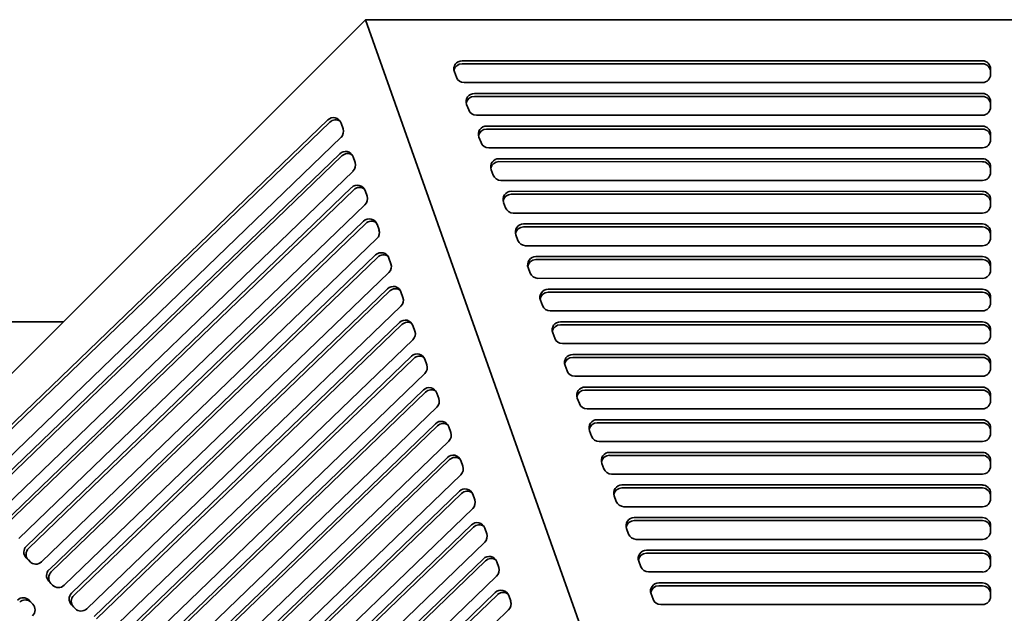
# Model space of a CAD drawing. Header units: millimetres. Extents: x 279 to 1400, y 31 to 1157.
# Tile 11 of 15: x 481 to 841, y 940 to 1157. Entities that reach past the tile are written whole.
import ezdxf

# ---------------------------------------------------------------- set-up
doc = ezdxf.new("R2010")
doc.units = ezdxf.units.MM
doc.header["$LTSCALE"] = 4
doc.layers.add('Krawędzie widoczne(ISO)', color=7, linetype='Continuous', lineweight=35, true_color=0x262659)

msp = doc.modelspace()

# ---------------------------------------------------------------- linework, layer by layer
at = {"layer": 'Krawędzie widoczne(ISO)'}
for p, q in [((279.5, 828.67), (607.83, 1157.01)), ((607.83, 1157.01), (1072.17, 1157.01)), ((607.83, 1157.01), (773.72, 689.27)), ((643.11, 1141.98), (833.28, 1141.98)), ((643.11, 1140.88), (833.28, 1140.88)), ((641.05, 1135.96), (640.3, 1137.95)), ((836.28, 1138.99), (836.28, 1137.01)), ((833.28, 1134.02), (643.86, 1134.02)), ((647.6, 1130.05), (833.28, 1130.05)), ((647.6, 1128.96), (833.28, 1128.96)), ((836.28, 1127.06), (836.28, 1125.08)), ((645.54, 1124.03), (644.79, 1126.02)), ((459.08, 990.29), (594.02, 1120.35)), ((459.88, 989.48), (594.82, 1119.54)), ((598.9, 1119.22), (599.63, 1117.16)), ((833.28, 1122.09), (648.35, 1122.09)), ((652.1, 1118.12), (833.28, 1118.12)), ((652.1, 1117.03), (833.28, 1117.03)), ((598.88, 1114), (464.59, 984.56)), ((650.04, 1112.1), (649.29, 1114.09)), ((836.28, 1115.14), (836.28, 1113.15)), ((833.28, 1110.17), (652.85, 1110.17)), ((467.35, 981.7), (598.39, 1108.01)), ((468.16, 980.9), (599.2, 1107.2)), ((603.28, 1106.87), (604.01, 1104.82)), ((656.59, 1106.19), (833.28, 1106.18)), ((656.59, 1105.1), (833.28, 1105.09)), ((603.26, 1101.66), (472.87, 975.98)), ((654.53, 1100.17), (653.78, 1102.16)), ((836.28, 1103.2), (836.28, 1101.21)), ((833.28, 1098.23), (657.34, 1098.24)), ((475.62, 973.12), (602.77, 1095.66)), ((476.43, 972.31), (603.57, 1094.86)), ((607.65, 1094.53), (608.38, 1092.48)), ((661.08, 1094.26), (833.28, 1094.25)), ((661.08, 1093.17), (833.28, 1093.16)), ((836.28, 1091.27), (836.28, 1089.28)), ((607.63, 1089.31), (481.14, 967.39)), ((659.02, 1088.25), (658.27, 1090.23)), ((483.89, 964.53), (607.14, 1083.32)), ((833.28, 1086.3), (661.83, 1086.31)), ((484.7, 963.73), (607.95, 1082.52)), ((612.03, 1082.19), (612.76, 1080.14)), ((665.58, 1082.33), (833.28, 1082.32)), ((665.58, 1081.24), (833.28, 1081.23)), ((612.01, 1076.97), (489.41, 958.81)), ((663.51, 1076.32), (662.77, 1078.31)), ((836.28, 1079.34), (836.28, 1077.35)), ((833.28, 1074.37), (666.32, 1074.38)), ((492.17, 955.94), (611.52, 1070.98)), ((492.97, 955.14), (612.32, 1070.18)), ((616.41, 1069.85), (617.14, 1067.79)), ((670.07, 1070.4), (833.28, 1070.39)), ((670.07, 1069.31), (833.28, 1069.3)), ((668.01, 1064.39), (667.26, 1066.38)), ((836.28, 1067.41), (836.28, 1065.42)), ((616.38, 1064.63), (497.68, 950.22)), ((833.28, 1062.44), (670.82, 1062.45)), ((500.44, 947.36), (615.89, 1058.64)), ((674.56, 1058.48), (833.28, 1058.47)), ((501.24, 946.55), (616.7, 1057.84)), ((620.78, 1057.51), (621.51, 1055.45)), ((672.5, 1052.46), (671.75, 1054.45)), ((674.56, 1057.39), (833.28, 1057.38)), ((836.28, 1055.48), (836.28, 1053.5)), ((620.76, 1052.29), (505.95, 941.63)), ((833.28, 1050.51), (675.31, 1050.52)), ((395, 1046.51), (497.33, 1046.51)), ((508.69, 938.8), (620.26, 1046.34)), ((509.49, 937.99), (621.06, 1045.53)), ((625.15, 1045.21), (625.87, 1043.15)), ((679.05, 1046.55), (833.28, 1046.54)), ((679.05, 1045.46), (833.28, 1045.45)), ((836.28, 1043.56), (836.28, 1041.57)), ((625.12, 1039.99), (514.2, 933.07)), ((676.99, 1040.53), (676.24, 1042.52)), ((833.28, 1038.59), (679.8, 1038.59)), ((516.96, 930.21), (624.63, 1034)), ((517.76, 929.41), (625.44, 1033.19)), ((629.52, 1032.86), (630.25, 1030.81)), ((683.55, 1034.62), (833.28, 1034.61)), ((683.55, 1033.53), (833.28, 1033.52)), ((681.49, 1028.6), (680.74, 1030.59)), ((836.28, 1031.63), (836.28, 1029.64)), ((629.5, 1027.65), (522.47, 924.49)), ((833.28, 1026.66), (684.3, 1026.67)), ((688.04, 1022.69), (833.28, 1022.68)), ((525.23, 921.62), (629.01, 1021.65)), ((526.03, 920.82), (629.81, 1020.85)), ((633.9, 1020.52), (634.63, 1018.47)), ((685.98, 1016.67), (685.23, 1018.66)), ((688.04, 1021.6), (833.28, 1021.59)), ((836.28, 1019.7), (836.28, 1017.71)), ((633.87, 1015.3), (530.74, 915.9)), ((833.28, 1014.73), (688.79, 1014.74)), ((533.5, 913.04), (633.39, 1009.31)), ((534.3, 912.23), (634.19, 1008.51)), ((638.27, 1008.18), (639, 1006.13)), ((692.53, 1010.76), (833.28, 1010.75)), ((692.53, 1009.67), (833.28, 1009.66)), ((836.28, 1007.77), (836.28, 1005.78)), ((690.47, 1004.75), (689.72, 1006.73)), ((638.25, 1002.96), (539.01, 907.31)), ((833.28, 1002.8), (693.28, 1002.81)), ((541.77, 904.45), (637.76, 996.97)), ((697.03, 998.83), (833.28, 998.82)), ((697.03, 997.74), (833.28, 997.73)), ((542.58, 903.65), (638.57, 996.17)), ((642.65, 995.84), (643.38, 993.79)), ((694.96, 992.82), (694.22, 994.81)), ((836.28, 995.84), (836.28, 993.85)), ((642.63, 990.62), (547.29, 898.73)), ((833.28, 990.87), (697.77, 990.88)), ((701.52, 986.91), (833.28, 986.9)), ((550.04, 895.87), (642.14, 984.63)), ((550.85, 895.06), (642.94, 983.83)), ((647.02, 983.5), (647.75, 981.44)), ((699.46, 980.89), (698.71, 982.88)), ((701.52, 985.81), (833.28, 985.81)), ((836.28, 983.91), (836.28, 981.93)), ((833.28, 978.94), (702.27, 978.95)), ((647, 978.28), (555.56, 890.14)), ((558.31, 887.28), (646.51, 972.29)), ((706.01, 974.98), (833.28, 974.97)), ((706.01, 973.89), (833.28, 973.88)), ((836.28, 971.99), (836.28, 970)), ((559.12, 886.48), (647.32, 971.49)), ((651.4, 971.16), (652.13, 969.1)), ((703.95, 968.96), (703.2, 970.95)), ((651.38, 965.94), (563.83, 881.56)), ((833.28, 967.02), (706.76, 967.02)), ((710.5, 963.05), (833.28, 963.04)), ((710.5, 961.96), (833.28, 961.95)), ((485.18, 958.87), (483.8, 960.3)), ((485.44, 958.63), (484.61, 959.5)), ((566.59, 878.7), (650.89, 959.95)), ((567.39, 877.89), (651.69, 959.15)), ((655.78, 958.82), (656.51, 956.76)), ((708.44, 957.03), (707.69, 959.02)), ((836.28, 960.06), (836.28, 958.07)), ((655.75, 953.6), (572.1, 872.97)), ((833.28, 955.09), (711.25, 955.1)), ((493.45, 950.28), (492.07, 951.72)), ((493.71, 950.04), (492.88, 950.91)), ((715, 951.12), (833.28, 951.11)), ((715, 950.03), (833.28, 950.02)), ((574.86, 870.11), (655.26, 947.61)), ((575.66, 869.3), (656.07, 946.8)), ((660.15, 946.48), (660.88, 944.42)), ((712.94, 945.1), (712.19, 947.09)), ((836.28, 948.13), (836.28, 946.14)), ((484.87, 944.78), (486.25, 943.34)), ((501.72, 941.7), (500.35, 943.13)), ((833.28, 943.16), (715.74, 943.17)), ((501.98, 941.46), (501.15, 942.32)), ((660.13, 941.26), (580.37, 864.39))]:
    msp.add_line(p, q, dxfattribs=at)
for centre, major_axis, ratio, start_param, end_param in [((643.11, 1138.99), (-3, 0), 0.994037, 4.712389, 6.641369), ((643.11, 1137.9), (-3, 0), 0.994037, 4.712389, 6.099324), ((833.28, 1138.99), (3, 0), 0.994037, 0, 1.570796), ((833.28, 1137.9), (3, 0), 0.994037, 0, 1.570796), ((643.86, 1137.01), (-3, 0), 0.994037, 0.358184, 1.570796), ((833.28, 1137.01), (3, 0), 0.994037, 4.712389, 6.283185), ((647.6, 1127.06), (-3, 0), 0.994037, 4.712389, 6.641369), ((833.28, 1127.06), (3, 0), 0.994037, 0, 1.570796), ((647.6, 1125.97), (-3, 0), 0.994037, 4.712389, 6.099324), ((833.28, 1125.97), (3, 0), 0.994037, 0, 1.570796), ((648.35, 1125.08), (-3, 0), 0.994037, 0.358184, 1.570796), ((833.28, 1125.08), (3, 0), 0.994037, 4.712389, 6.283185), ((596.08, 1118.2), (2.12, 2.12), 0.993506, 5.841061, 7.835457), ((596.89, 1117.39), (2.12, 2.12), 0.993506, 0.192044, 1.552272), ((596.81, 1116.14), (-2.12, -2.12), 0.993506, 1.552272, 2.699469), ((652.1, 1115.14), (-3, 0), 0.994037, 4.712389, 6.641369), ((652.1, 1114.05), (-3, 0), 0.994037, 4.712389, 6.099324), ((833.28, 1115.14), (3, 0), 0.994037, 0, 1.570796), ((833.28, 1114.05), (3, 0), 0.994037, 0, 1.570796), ((652.85, 1113.15), (-3, 0), 0.994037, 0.358184, 1.570796), ((833.28, 1113.15), (3, 0), 0.994037, 4.712389, 6.283185), ((600.46, 1105.86), (2.12, 2.12), 0.993506, 5.841061, 7.835457), ((601.26, 1105.05), (2.12, 2.12), 0.993506, 0.192044, 1.552272), ((601.19, 1103.8), (-2.12, -2.12), 0.993506, 1.552272, 2.699469), ((656.59, 1103.21), (-3, 0), 0.994037, 4.712326, 6.641369), ((656.59, 1102.12), (-3, 0), 0.994037, 4.712326, 6.099324), ((833.28, 1103.2), (3, 0), 0.994037, 6.283122, 7.853919), ((833.28, 1102.11), (3, 0), 0.994037, 0.00672, 1.570733), ((833.28, 1101.21), (3, 0), 0.994037, 4.712326, 6.283122), ((657.34, 1101.22), (-3, 0), 0.994037, 0.358184, 1.570733), ((604.84, 1093.52), (2.12, 2.12), 0.993506, 5.841061, 7.835457), ((605.64, 1092.71), (2.12, 2.12), 0.993506, 0.192044, 1.552272), ((661.08, 1091.28), (-3, 0), 0.994037, 4.712326, 6.641369), ((833.28, 1091.27), (3, 0), 0.994037, 6.283122, 7.853919), ((605.56, 1091.46), (-2.12, -2.12), 0.993506, 1.552272, 2.699469), ((661.08, 1090.19), (-3, 0), 0.994037, 4.712326, 6.099324), ((833.28, 1090.18), (3, 0), 0.994037, 0.00672, 1.570733), ((661.83, 1089.29), (-3, 0), 0.994037, 0.358184, 1.570733), ((833.28, 1089.28), (3, 0), 0.994037, 4.712326, 6.283122), ((609.21, 1081.18), (2.12, 2.12), 0.993506, 5.841061, 7.835457), ((610.02, 1080.37), (2.12, 2.12), 0.993506, 0.192044, 1.552272), ((609.94, 1079.12), (-2.12, -2.12), 0.993506, 1.552272, 2.699469), ((665.58, 1079.35), (-3, 0), 0.994037, 4.712326, 6.641369), ((665.58, 1078.26), (-3, 0), 0.994037, 4.712326, 6.099324), ((833.28, 1079.34), (3, 0), 0.994037, 6.283122, 7.853919), ((833.28, 1078.25), (3, 0), 0.994037, 0.00672, 1.570733), ((666.32, 1077.36), (-3, 0), 0.994037, 0.358184, 1.570733), ((833.28, 1077.35), (3, 0), 0.994037, 4.712326, 6.283122), ((613.59, 1068.84), (2.12, 2.12), 0.993506, 5.841061, 7.835457), ((614.39, 1068.03), (2.12, 2.12), 0.993506, 0.192044, 1.552272), ((670.07, 1067.42), (-3, 0), 0.994037, 4.712326, 6.641369), ((670.07, 1066.33), (-3, 0), 0.994037, 4.712326, 6.099324), ((833.28, 1067.41), (3, 0), 0.994037, 6.283122, 7.853919), ((833.28, 1066.32), (3, 0), 0.994037, 0.00672, 1.570733), ((614.32, 1066.78), (-2.12, -2.12), 0.993506, 1.552272, 2.699469), ((833.28, 1065.42), (3, 0), 0.994037, 4.712326, 6.283122), ((670.82, 1065.43), (-3, 0), 0.994037, 0.358184, 1.570733), ((617.96, 1056.5), (2.12, 2.12), 0.993506, 5.841061, 7.835457), ((618.77, 1055.69), (2.12, 2.12), 0.993506, 0.192044, 1.552272), ((674.56, 1055.49), (-3, 0), 0.994037, 4.712326, 6.641369), ((833.28, 1055.48), (3, 0), 0.994037, 6.283122, 7.853919), ((618.69, 1054.44), (-2.12, -2.12), 0.993506, 1.552272, 2.699469), ((674.56, 1054.4), (-3, 0), 0.994037, 4.712326, 6.099324), ((833.28, 1054.39), (3, 0), 0.994037, 0.00672, 1.570733), ((675.31, 1053.51), (-3, 0), 0.994037, 0.358184, 1.570733), ((833.28, 1053.5), (3, 0), 0.994037, 4.712326, 6.283122), ((622.33, 1044.19), (2.12, 2.12), 0.993506, 5.841061, 7.835457), ((623.13, 1043.39), (2.12, 2.12), 0.993506, 0.192044, 1.552272), ((679.05, 1043.57), (-3, 0), 0.994037, 4.712326, 6.641369), ((679.05, 1042.47), (-3, 0), 0.994037, 4.712326, 6.099324), ((833.28, 1043.56), (3, 0), 0.994037, 6.283122, 7.853919), ((833.28, 1042.47), (3, 0), 0.994037, 0.00672, 1.570733), ((623.06, 1042.13), (-2.12, -2.12), 0.993506, 1.552272, 2.699469), ((679.8, 1041.58), (-3, 0), 0.994037, 0.358184, 1.570733), ((833.28, 1041.57), (3, 0), 0.994037, 4.712326, 6.283122), ((626.7, 1031.85), (2.12, 2.12), 0.993506, 5.841061, 7.835457), ((627.51, 1031.04), (2.12, 2.12), 0.993506, 0.192044, 1.552272), ((683.55, 1031.64), (-3, 0), 0.994037, 4.712326, 6.641369), ((683.55, 1030.55), (-3, 0), 0.994037, 4.712326, 6.099324), ((833.28, 1031.63), (3, 0), 0.994037, 6.283122, 7.853919), ((833.28, 1030.54), (3, 0), 0.994037, 0.00672, 1.570733), ((627.43, 1029.79), (-2.12, -2.12), 0.993506, 1.552272, 2.699469), ((833.28, 1029.64), (3, 0), 0.994037, 4.712326, 6.283122), ((684.3, 1029.65), (-3, 0), 0.994037, 0.358184, 1.570733), ((631.08, 1019.51), (2.12, 2.12), 0.993506, 5.841061, 7.835457), ((631.88, 1018.7), (2.12, 2.12), 0.993506, 0.192044, 1.552272), ((688.04, 1019.71), (-3, 0), 0.994037, 4.712326, 6.641369), ((833.28, 1019.7), (3, 0), 0.994037, 6.283122, 7.853919), ((631.81, 1017.45), (-2.12, -2.12), 0.993506, 1.552272, 2.699469), ((688.04, 1018.62), (-3, 0), 0.994037, 4.712326, 6.099324), ((833.28, 1018.61), (3, 0), 0.994037, 0.00672, 1.570733), ((688.79, 1017.72), (-3, 0), 0.994037, 0.358184, 1.570733), ((833.28, 1017.71), (3, 0), 0.994037, 4.712326, 6.283122), ((635.45, 1007.17), (2.12, 2.12), 0.993506, 5.841061, 7.835457), ((636.26, 1006.36), (2.12, 2.12), 0.993506, 0.192044, 1.552272), ((692.53, 1007.78), (-3, 0), 0.994037, 4.712326, 6.641369), ((692.53, 1006.69), (-3, 0), 0.994037, 4.712326, 6.099324), ((833.28, 1007.77), (3, 0), 0.994037, 6.283122, 7.853919), ((833.28, 1006.68), (3, 0), 0.994037, 0.00672, 1.570733), ((636.18, 1005.11), (-2.12, -2.12), 0.993506, 1.552272, 2.699469), ((693.28, 1005.79), (-3, 0), 0.994037, 0.358184, 1.570733), ((833.28, 1005.78), (3, 0), 0.994037, 4.712326, 6.283122), ((639.83, 994.83), (2.12, 2.12), 0.993506, 5.841061, 7.835457), ((640.63, 994.02), (2.12, 2.12), 0.993506, 0.192044, 1.552272), ((697.02, 995.85), (-3, 0), 0.994037, 4.712326, 6.641369), ((697.02, 994.76), (-3, 0), 0.994037, 4.712326, 6.099324), ((833.28, 995.84), (3, 0), 0.994037, 6.283122, 7.853919), ((833.28, 994.75), (3, 0), 0.994037, 0.00672, 1.570733), ((640.56, 992.77), (-2.12, -2.12), 0.993506, 1.552272, 2.699469), ((833.28, 993.85), (3, 0), 0.994037, 4.712326, 6.283122), ((697.77, 993.86), (-3, 0), 0.994037, 0.358184, 1.570733), ((701.52, 983.92), (-3, 0), 0.994037, 4.712326, 6.641369), ((833.28, 983.91), (3, 0), 0.994037, 6.283122, 7.853919), ((644.21, 982.49), (2.12, 2.12), 0.993506, 5.841061, 7.835457), ((645.01, 981.68), (2.12, 2.12), 0.993506, 0.192044, 1.552272), ((701.52, 982.83), (-3, 0), 0.994037, 4.712326, 6.099324), ((833.28, 982.82), (3, 0), 0.994037, 0.00672, 1.570733), ((644.93, 980.43), (-2.12, -2.12), 0.993506, 1.552272, 2.699469), ((702.27, 981.94), (-3, 0), 0.994037, 0.358184, 1.570733), ((833.28, 981.93), (3, 0), 0.994037, 4.712326, 6.283122), ((648.58, 970.14), (2.12, 2.12), 0.993506, 5.841061, 7.835457), ((649.39, 969.34), (2.12, 2.12), 0.993506, 0.192044, 1.552272), ((706.01, 971.99), (-3, 0), 0.994037, 4.712326, 6.641369), ((706.01, 970.9), (-3, 0), 0.994037, 4.712326, 6.099324), ((833.28, 971.99), (3, 0), 0.994037, 6.283122, 7.853919), ((833.28, 970.9), (3, 0), 0.994037, 0.00672, 1.570733), ((649.31, 968.09), (-2.12, -2.12), 0.993506, 1.552272, 2.699469), ((706.76, 970.01), (-3, 0), 0.994037, 0.358184, 1.570733), ((833.28, 970), (3, 0), 0.994037, 4.712326, 6.283122), ((485.96, 962.38), (-2.12, -2.12), 0.993506, 4.693865, 6.264661), ((486.77, 961.58), (-2.12, -2.12), 0.993506, 4.693865, 6.264661), ((652.96, 957.8), (2.12, 2.12), 0.993506, 5.841061, 7.835457), ((710.5, 960.07), (-3, 0), 0.994037, 4.712326, 6.641369), ((710.5, 958.98), (-3, 0), 0.994037, 4.712326, 6.099324), ((833.28, 960.06), (3, 0), 0.994037, 6.283122, 7.853919), ((833.28, 958.97), (3, 0), 0.994037, 0.00672, 1.570733), ((487.34, 960.95), (-2.12, -2.12), 0.993506, 6.264661, 7.835457), ((653.76, 957), (2.12, 2.12), 0.993506, 0.192044, 1.552272), ((833.28, 958.07), (3, 0), 0.994037, 4.712326, 6.283122), ((494.23, 953.8), (-2.12, -2.12), 0.993506, 4.693865, 6.264661), ((495.04, 952.99), (-2.12, -2.12), 0.993506, 4.693865, 6.264661), ((653.69, 955.75), (-2.12, -2.12), 0.993506, 1.552272, 2.699469), ((711.25, 958.08), (-3, 0), 0.994037, 0.358184, 1.570733), ((495.61, 952.37), (-2.12, -2.12), 0.993506, 6.264661, 7.835457), ((715, 948.14), (-3, 0), 0.994037, 4.712326, 6.641369), ((715, 947.05), (-3, 0), 0.994037, 4.712326, 6.099324), ((833.28, 948.13), (3, 0), 0.994037, 6.283122, 7.853919), ((833.28, 947.04), (3, 0), 0.994037, 0.00672, 1.570733), ((502.51, 945.21), (-2.12, -2.12), 0.993506, 4.693865, 6.264661), ((503.31, 944.41), (-2.12, -2.12), 0.993506, 4.693865, 6.264661), ((657.33, 945.46), (2.12, 2.12), 0.993506, 5.841061, 7.835457), ((658.14, 944.66), (2.12, 2.12), 0.993506, 0.192044, 1.552272), ((482.71, 942.69), (2.12, 2.12), 0.993506, 6.264661, 7.835457), ((483.52, 941.89), (2.12, 2.12), 0.993506, 0.100465, 1.552272), ((484.09, 941.26), (2.12, 2.12), 0.993506, 4.693865, 6.264661), ((658.06, 943.41), (-2.12, -2.12), 0.993506, 1.552272, 2.699469), ((715.74, 946.15), (-3, 0), 0.994037, 0.358184, 1.570733), ((833.28, 946.14), (3, 0), 0.994037, 4.712326, 6.283122), ((503.88, 943.78), (-2.12, -2.12), 0.993506, 6.264661, 7.835457)]:
    msp.add_ellipse(centre, major_axis=major_axis, ratio=ratio, start_param=start_param, end_param=end_param, dxfattribs=at)

doc.saveas('drawing.dxf')
